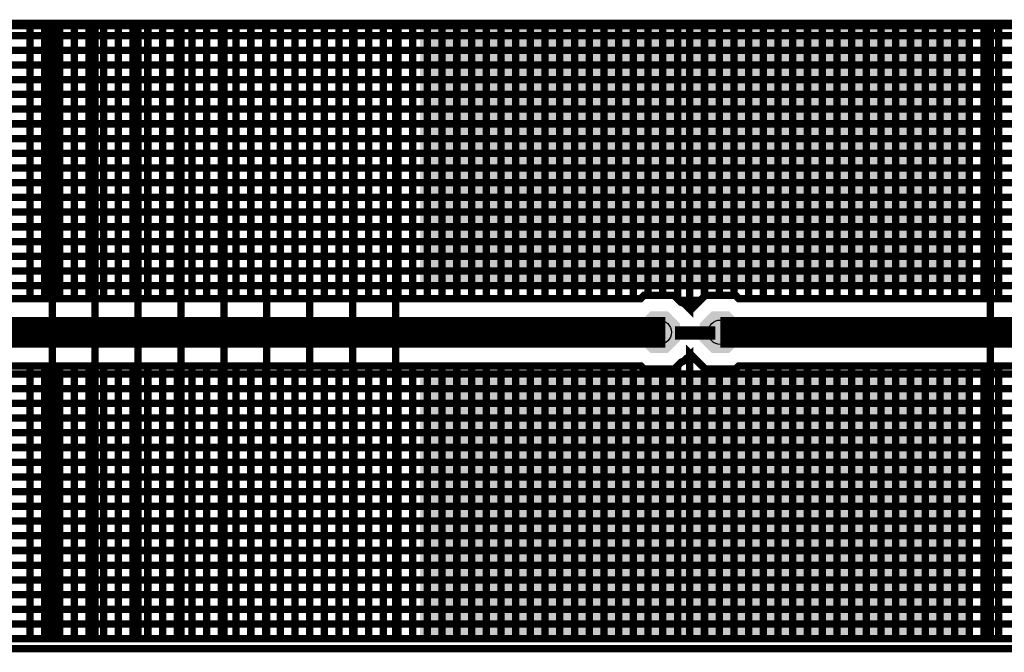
# Model space of a CAD drawing. Extents: x 0.4 to 16.2, y 0.4 to 3.5.
# Tile 17 of 29: x 8.8 to 10.4, y 1.4 to 2.5. Entities that reach past the tile are written whole.
import ezdxf

# ---------------------------------------------------------------- set-up
doc = ezdxf.new("R2010")
doc.units = 0
doc.layers.get('0').update_dxf_attribs({"linetype": 'CONTINUOUS'})
for name, color, linetype in [('2IN618_CMP', 7, 'CONTINUOUS'), ('2IN618_SOL', 4, 'CONTINUOUS'), ('2IN618_STC', 3, 'CONTINUOUS'), ('2IN618_STS', 10, 'CONTINUOUS'), ('3IN927_EXC', 13, 'CONTINUOUS'), ('LAYER_6', 5, 'CONTINUOUS')]:
    doc.layers.add(name, color=color, linetype=linetype)

# ---------------------------------------------------------------- blocks, each defined once
blk = doc.blocks.new('ROUND_23')
blk.add_circle((0, 0), 0.02)
blk = doc.blocks.new('CUSTOM_11')
for points in [[(-0.03, 0.0124), (-0.0124, 0.03), (0.03, 0.0124), (0.0124, 0.03)], [(-0.03, -0.0124), (-0.03, 0.0124), (0.03, -0.0124), (0.03, 0.0124)], [(-0.0124, -0.03), (-0.03, -0.0124), (0.0124, -0.03), (0.03, -0.0124)]]:
    blk.add_solid(points)
blk = doc.blocks.new('CUSTOM_13')
for points in [[(-0.034, 0.0141), (-0.0141, 0.034), (0.034, 0.0141), (0.0141, 0.034)], [(-0.034, -0.0141), (-0.034, 0.0141), (0.034, -0.0141), (0.034, 0.0141)], [(-0.0141, -0.034), (-0.034, -0.0141), (0.0141, -0.034), (0.034, -0.0141)]]:
    blk.add_solid(points)
blk = doc.blocks.new('RECTANGLE_16')
blk.add_solid([(0.22, 0.2125), (0.22, -0.2125), (-0.22, 0.2125), (-0.22, -0.2125)])
blk = doc.blocks.new('CUSTOM_17')
for points in [[(-0.03, 0.0124), (-0.0124, 0.03), (0.03, 0.0124), (0.0124, 0.03)], [(-0.03, -0.0124), (-0.03, 0.0124), (0.03, -0.0124), (0.03, 0.0124)], [(-0.0124, -0.03), (-0.03, -0.0124), (0.0124, -0.03), (0.03, -0.0124)]]:
    blk.add_solid(points)
blk = doc.blocks.new('RECTANGLE_14')
blk.add_solid([(0.225, 0.215), (0.225, -0.215), (-0.225, 0.215), (-0.225, -0.215)])
blk = doc.blocks.new('RECTANGLE_15')
blk.add_solid([(0.225, 0.2125), (0.225, -0.2125), (-0.225, 0.2125), (-0.225, -0.2125)])
blk = doc.blocks.new('CUSTOM_18')
for points in [[(-0.034, 0.0141), (-0.0141, 0.034), (0.034, 0.0141), (0.0141, 0.034)], [(-0.034, -0.0141), (-0.034, 0.0141), (0.034, -0.0141), (0.034, 0.0141)], [(-0.0141, -0.034), (-0.034, -0.0141), (0.0141, -0.034), (0.034, -0.0141)]]:
    blk.add_solid(points)

msp = doc.modelspace()

# ---------------------------------------------------------------- linework, layer by layer
at = {"layer": '2IN618_CMP'}
for points, const_width in [([(8.5059, 2.0211), (9.7744, 2.0211), (9.7794, 2.0261), (9.8291, 2.0261), (9.8404, 2.0148), (9.8454, 2.0127), (9.8543, 2.0039), (9.8543, 2.4661), (6.7143, 2.4661)], 0.012), ([(8.7783, 2.0211), (8.7783, 2.4661)], 0.012), ([(8.8023, 2.4661), (8.8023, 2.0211)], 0.012), ([(8.8263, 2.0211), (8.8263, 2.4661)], 0.012), ([(8.8503, 2.4661), (8.8503, 2.0211)], 0.012), ([(8.8743, 2.0211), (8.8743, 2.4661)], 0.012), ([(8.8983, 2.4661), (8.8983, 2.0211)], 0.012), ([(8.9223, 2.0211), (8.9223, 2.4661)], 0.012), ([(8.9463, 2.4661), (8.9463, 2.0211)], 0.012), ([(8.9703, 2.0211), (8.9703, 2.4661)], 0.012), ([(8.9943, 2.4661), (8.9943, 2.0211)], 0.012), ([(9.0183, 2.0211), (9.0183, 2.4661)], 0.012), ([(9.0423, 2.4661), (9.0423, 2.0211)], 0.012), ([(9.0663, 2.0211), (9.0663, 2.4661)], 0.012), ([(9.0903, 2.4661), (9.0903, 2.0211)], 0.012), ([(9.1143, 2.0211), (9.1143, 2.4661)], 0.012), ([(9.1383, 2.4661), (9.1383, 2.0211)], 0.012), ([(9.1623, 2.0211), (9.1623, 2.4661)], 0.012), ([(9.1863, 2.4661), (9.1863, 2.0211)], 0.012), ([(9.2103, 2.0211), (9.2103, 2.4661)], 0.012), ([(9.2343, 2.4661), (9.2343, 2.0211)], 0.012), ([(9.2583, 2.0211), (9.2583, 2.4661)], 0.012), ([(9.2823, 2.4661), (9.2823, 2.0211)], 0.012), ([(9.3063, 2.0211), (9.3063, 2.4661)], 0.012), ([(9.3303, 2.4661), (9.3303, 2.0211)], 0.012), ([(9.3543, 2.0211), (9.3543, 2.4661)], 0.012), ([(9.3783, 2.4661), (9.3783, 2.0211)], 0.012), ([(9.4023, 2.0211), (9.4023, 2.4661)], 0.012), ([(9.4263, 2.4661), (9.4263, 2.0211)], 0.012), ([(9.4503, 2.0211), (9.4503, 2.4661)], 0.012), ([(9.4743, 2.4661), (9.4743, 2.0211)], 0.012), ([(9.4983, 2.0211), (9.4983, 2.4661)], 0.012), ([(9.5223, 2.4661), (9.5223, 2.0211)], 0.012), ([(9.5463, 2.0211), (9.5463, 2.4661)], 0.012), ([(9.5703, 2.4661), (9.5703, 2.0211)], 0.012), ([(9.5943, 2.0211), (9.5943, 2.4661)], 0.012), ([(9.6183, 2.4661), (9.6183, 2.0211)], 0.012), ([(9.6423, 2.0211), (9.6423, 2.4661)], 0.012), ([(9.6663, 2.4661), (9.6663, 2.0211)], 0.012), ([(9.6903, 2.0211), (9.6903, 2.4661)], 0.012), ([(9.7143, 2.4661), (9.7143, 2.0211)], 0.012), ([(9.7383, 2.0211), (9.7383, 2.4661)], 0.012), ([(9.7623, 2.4661), (9.7623, 2.0211)], 0.012), ([(9.7863, 2.0261), (9.7863, 2.4661)], 0.012), ([(9.8103, 2.4661), (9.8103, 2.0261)], 0.012), ([(9.8343, 2.021), (9.8343, 2.4661)], 0.012), ([(12.9943, 2.4661), (9.8543, 2.4661), (9.8543, 2.001), (9.8543, 2.4661)], 0.012), ([(9.8783, 2.4661), (9.8783, 2.025)], 0.012), ([(9.9023, 2.4661), (9.9023, 2.0261)], 0.012), ([(9.9263, 2.0261), (9.9263, 2.4661)], 0.012), ([(9.9503, 2.4661), (9.9503, 2.0211)], 0.012), ([(9.9743, 2.0211), (9.9743, 2.4661)], 0.012), ([(9.9983, 2.4661), (9.9983, 2.0211)], 0.012), ([(10.0223, 2.0211), (10.0223, 2.4661)], 0.012), ([(10.0463, 2.4661), (10.0463, 2.0211)], 0.012), ([(10.0703, 2.0211), (10.0703, 2.4661)], 0.012), ([(10.0943, 2.4661), (10.0943, 2.0211)], 0.012), ([(10.1183, 2.0211), (10.1183, 2.4661)], 0.012), ([(10.1423, 2.4661), (10.1423, 2.0211)], 0.012), ([(10.1663, 2.0211), (10.1663, 2.4661)], 0.012), ([(10.1903, 2.4661), (10.1903, 2.0211)], 0.012), ([(10.2143, 2.0211), (10.2143, 2.4661)], 0.012), ([(10.2383, 2.4661), (10.2383, 2.0211)], 0.012), ([(10.2623, 2.0211), (10.2623, 2.4661)], 0.012), ([(10.2863, 2.4661), (10.2863, 2.0211)], 0.012), ([(10.3103, 2.0211), (10.3103, 2.4661)], 0.012), ([(10.3343, 2.4661), (10.3343, 2.0211)], 0.012), ([(10.3583, 2.0211), (10.3583, 2.4661)], 0.012), ([(6.7143, 2.4501), (9.8543, 2.4501)], 0.012), ([(9.8543, 2.4501), (12.9943, 2.4501)], 0.012), ([(9.8543, 2.4261), (6.7143, 2.4261)], 0.012), ([(12.9943, 2.4261), (9.8543, 2.4261)], 0.012), ([(6.7143, 2.4021), (9.8543, 2.4021)], 0.012), ([(9.8543, 2.4021), (12.9943, 2.4021)], 0.012), ([(9.8543, 2.3781), (6.7143, 2.3781)], 0.012), ([(12.9943, 2.3781), (9.8543, 2.3781)], 0.012), ([(6.7143, 2.3541), (9.8543, 2.3541)], 0.012), ([(9.8543, 2.3541), (12.9943, 2.3541)], 0.012), ([(9.8543, 2.3301), (6.7143, 2.3301)], 0.012), ([(12.9943, 2.3301), (9.8543, 2.3301)], 0.012), ([(6.7143, 2.3061), (9.8543, 2.3061)], 0.012), ([(9.8543, 2.3061), (12.9943, 2.3061)], 0.012), ([(9.8543, 2.2821), (6.7143, 2.2821)], 0.012), ([(12.9943, 2.2821), (9.8543, 2.2821)], 0.012), ([(6.7143, 2.2581), (9.8543, 2.2581)], 0.012), ([(9.8543, 2.2581), (12.9943, 2.2581)], 0.012), ([(9.8543, 2.2341), (6.7143, 2.2341)], 0.012), ([(12.9943, 2.2341), (9.8543, 2.2341)], 0.012), ([(6.7143, 2.2101), (9.8543, 2.2101)], 0.012), ([(9.8543, 2.2101), (12.9943, 2.2101)], 0.012), ([(9.8543, 2.1861), (6.7143, 2.1861)], 0.012), ([(12.9943, 2.1861), (9.8543, 2.1861)], 0.012), ([(6.7143, 2.1621), (9.8543, 2.1621)], 0.012), ([(9.8543, 2.1621), (12.9943, 2.1621)], 0.012), ([(9.8543, 2.1381), (6.7143, 2.1381)], 0.012), ([(12.9943, 2.1381), (9.8543, 2.1381)], 0.012), ([(6.7143, 2.1141), (9.8543, 2.1141)], 0.012), ([(9.8543, 2.1141), (12.9943, 2.1141)], 0.012), ([(6.7143, 2.0901), (9.8543, 2.0901)], 0.012), ([(9.8543, 2.0901), (12.9943, 2.0901)], 0.012), ([(9.8543, 2.0661), (8.4384, 2.0661)], 0.012), ([(11.3103, 2.0661), (9.8543, 2.0661)], 0.012), ([(9.8143, 1.9661), (8.4893, 1.9661), (8.4143, 2.0161), (8.3403, 2.0161)], 0.05), ([(8.4744, 2.0421), (9.8543, 2.0421)], 0.012), ([(9.8543, 2.0421), (11.3068, 2.0421)], 0.012), ([(9.8543, 2.0181), (9.8371, 2.0181)], 0.012), ([(9.8794, 2.0261), (9.8543, 2.001)], 0.012), ([(9.8543, 2.0181), (9.8714, 2.0181)], 0.012), ([(9.8794, 2.0261), (9.9291, 2.0261), (9.9341, 2.0211), (11.218, 2.0211), (11.2226, 2.0222), (11.2288, 2.0211), (11.2352, 2.0211), (11.2395, 2.0193), (11.2441, 2.0186)], 0.012), ([(9.83, 1.97), (9.89, 1.97), (9.89, 1.96), (9.83, 1.96)], 0.012), ([(11.3043, 1.9161), (11.2243, 1.9661), (9.9043, 1.9661)], 0.05), ([(9.8543, 1.9313), (9.8543, 1.4661), (12.9943, 1.4661), (9.8543, 1.4661), (9.8543, 1.9313), (9.8794, 1.9061), (9.9291, 1.9061), (9.9341, 1.9111), (11.2085, 1.9111)], 0.012), ([(8.4947, 1.9111), (9.7744, 1.9111), (9.7794, 1.9061), (9.8291, 1.9061), (9.8404, 1.9174), (9.8454, 1.9195), (9.8543, 1.9283), (9.8543, 1.4661)], 0.012), ([(9.848, 1.9221), (9.8543, 1.9221)], 0.012), ([(9.8634, 1.9221), (9.8543, 1.9221)], 0.012), ([(8.7783, 1.4661), (8.7783, 1.9111)], 0.012), ([(8.8023, 1.9111), (8.8023, 1.4661)], 0.012), ([(8.8263, 1.4661), (8.8263, 1.9111)], 0.012), ([(8.8503, 1.9111), (8.8503, 1.4661)], 0.012), ([(8.8743, 1.4661), (8.8743, 1.9111)], 0.012), ([(8.8983, 1.9111), (8.8983, 1.4661)], 0.012), ([(8.9223, 1.4661), (8.9223, 1.9111)], 0.012), ([(8.9463, 1.9111), (8.9463, 1.4661)], 0.012), ([(8.9703, 1.4661), (8.9703, 1.9111)], 0.012), ([(8.9943, 1.9111), (8.9943, 1.4661)], 0.012), ([(9.0183, 1.4661), (9.0183, 1.9111)], 0.012), ([(9.0423, 1.9111), (9.0423, 1.4661)], 0.012), ([(9.0663, 1.4661), (9.0663, 1.9111)], 0.012), ([(9.0903, 1.9111), (9.0903, 1.4661)], 0.012), ([(9.1143, 1.4661), (9.1143, 1.9111)], 0.012), ([(9.1383, 1.9111), (9.1383, 1.4661)], 0.012), ([(9.1623, 1.4661), (9.1623, 1.9111)], 0.012), ([(9.1863, 1.9111), (9.1863, 1.4661)], 0.012), ([(9.2103, 1.4661), (9.2103, 1.9111)], 0.012), ([(9.2343, 1.9111), (9.2343, 1.4661)], 0.012), ([(9.2583, 1.4661), (9.2583, 1.9111)], 0.012), ([(9.2823, 1.9111), (9.2823, 1.4661)], 0.012), ([(9.3063, 1.4661), (9.3063, 1.9111)], 0.012), ([(9.3303, 1.9111), (9.3303, 1.4661)], 0.012), ([(9.3543, 1.4661), (9.3543, 1.9111)], 0.012), ([(9.3783, 1.9111), (9.3783, 1.4661)], 0.012), ([(9.4023, 1.4661), (9.4023, 1.9111)], 0.012), ([(9.4263, 1.9111), (9.4263, 1.4661)], 0.012), ([(9.4503, 1.4661), (9.4503, 1.9111)], 0.012), ([(9.4743, 1.9111), (9.4743, 1.4661)], 0.012), ([(9.4983, 1.4661), (9.4983, 1.9111)], 0.012), ([(9.5223, 1.9111), (9.5223, 1.4661)], 0.012), ([(9.5463, 1.4661), (9.5463, 1.9111)], 0.012), ([(9.5703, 1.9111), (9.5703, 1.4661)], 0.012), ([(9.5943, 1.4661), (9.5943, 1.9111)], 0.012), ([(9.6183, 1.9111), (9.6183, 1.4661)], 0.012), ([(9.6423, 1.4661), (9.6423, 1.9111)], 0.012), ([(9.6663, 1.9111), (9.6663, 1.4661)], 0.012), ([(9.6903, 1.4661), (9.6903, 1.9111)], 0.012), ([(9.7143, 1.9111), (9.7143, 1.4661)], 0.012), ([(9.7383, 1.4661), (9.7383, 1.9111)], 0.012), ([(9.7623, 1.9111), (9.7623, 1.4661)], 0.012), ([(9.7863, 1.4661), (9.7863, 1.9061)], 0.012), ([(9.8103, 1.9061), (9.8103, 1.4661)], 0.012), ([(9.8343, 1.4661), (9.8343, 1.9113)], 0.012), ([(9.8783, 1.4661), (9.8783, 1.9073)], 0.012), ([(9.9023, 1.9061), (9.9023, 1.4661)], 0.012), ([(9.9263, 1.4661), (9.9263, 1.9061)], 0.012), ([(9.9503, 1.9111), (9.9503, 1.4661)], 0.012), ([(9.9743, 1.4661), (9.9743, 1.9111)], 0.012), ([(9.9983, 1.9111), (9.9983, 1.4661)], 0.012), ([(10.0223, 1.4661), (10.0223, 1.9111)], 0.012), ([(10.0463, 1.9111), (10.0463, 1.4661)], 0.012), ([(10.0703, 1.4661), (10.0703, 1.9111)], 0.012), ([(10.0943, 1.9111), (10.0943, 1.4661)], 0.012), ([(10.1183, 1.4661), (10.1183, 1.9111)], 0.012), ([(10.1423, 1.9111), (10.1423, 1.4661)], 0.012), ([(10.1663, 1.4661), (10.1663, 1.9111)], 0.012), ([(10.1903, 1.9111), (10.1903, 1.4661)], 0.012), ([(10.2143, 1.4661), (10.2143, 1.9111)], 0.012), ([(10.2383, 1.9111), (10.2383, 1.4661)], 0.012), ([(10.2623, 1.4661), (10.2623, 1.9111)], 0.012), ([(10.2863, 1.9111), (10.2863, 1.4661)], 0.012), ([(10.3103, 1.4661), (10.3103, 1.9111)], 0.012), ([(10.3343, 1.9111), (10.3343, 1.4661)], 0.012), ([(10.3583, 1.4661), (10.3583, 1.9111)], 0.012), ([(8.4017, 1.8981), (9.8543, 1.8981)], 0.012), ([(9.8543, 1.8981), (11.2293, 1.8981)], 0.012), ([(9.8543, 1.8741), (8.4015, 1.8741)], 0.012), ([(11.2677, 1.8741), (9.8543, 1.8741)], 0.012), ([(9.8543, 1.8501), (6.7143, 1.8501)], 0.012), ([(12.9943, 1.8501), (9.8543, 1.8501)], 0.012), ([(6.7143, 1.8261), (9.8543, 1.8261)], 0.012), ([(9.8543, 1.8261), (12.9943, 1.8261)], 0.012), ([(9.8543, 1.8021), (6.7143, 1.8021)], 0.012), ([(12.9943, 1.8021), (9.8543, 1.8021)], 0.012), ([(6.7143, 1.7781), (9.8543, 1.7781)], 0.012), ([(9.8543, 1.7781), (12.9943, 1.7781)], 0.012), ([(9.8543, 1.7541), (6.7143, 1.7541)], 0.012), ([(12.9943, 1.7541), (9.8543, 1.7541)], 0.012), ([(6.7143, 1.7301), (9.8543, 1.7301)], 0.012), ([(9.8543, 1.7301), (12.9943, 1.7301)], 0.012), ([(9.8543, 1.7061), (6.7143, 1.7061)], 0.012), ([(12.9943, 1.7061), (9.8543, 1.7061)], 0.012), ([(6.7143, 1.6821), (9.8543, 1.6821)], 0.012), ([(9.8543, 1.6821), (12.9943, 1.6821)], 0.012), ([(9.8543, 1.6581), (6.7143, 1.6581)], 0.012), ([(12.9943, 1.6581), (9.8543, 1.6581)], 0.012), ([(6.7143, 1.6341), (9.8543, 1.6341)], 0.012), ([(9.8543, 1.6341), (12.9943, 1.6341)], 0.012), ([(9.8543, 1.6101), (6.7143, 1.6101)], 0.012), ([(12.9943, 1.6101), (9.8543, 1.6101)], 0.012), ([(6.7143, 1.5861), (9.8543, 1.5861)], 0.012), ([(9.8543, 1.5861), (12.9943, 1.5861)], 0.012), ([(9.8543, 1.5621), (6.7143, 1.5621)], 0.012), ([(12.9943, 1.5621), (9.8543, 1.5621)], 0.012), ([(6.7143, 1.5381), (9.8543, 1.5381)], 0.012), ([(9.8543, 1.5381), (12.9943, 1.5381)], 0.012), ([(9.8543, 1.5141), (6.7143, 1.5141)], 0.012), ([(12.9943, 1.5141), (9.8543, 1.5141)], 0.012), ([(6.7143, 1.4901), (9.8543, 1.4901)], 0.012), ([(9.8543, 1.4901), (12.9943, 1.4901)], 0.012), ([(6.7143, 1.4661), (9.8543, 1.4661), (6.7143, 1.4661)], 0.012)]:
    msp.add_lwpolyline(points, dxfattribs=dict(at, const_width=const_width))
at = {"layer": '2IN618_SOL', "const_width": 0.012}
for points in [[(8.8143, 1.4661), (8.8143, 2.4661)], [(8.8843, 2.4661), (8.8843, 1.4661)], [(8.9543, 1.4661), (8.9543, 2.4661)], [(9.0243, 2.4661), (9.0243, 1.4661)], [(9.0943, 1.4661), (9.0943, 2.4661)], [(9.1643, 2.4661), (9.1643, 1.4661)], [(9.2343, 1.4661), (9.2343, 2.4661)], [(9.3043, 2.4661), (9.3043, 1.4661)], [(9.3743, 1.4661), (9.3743, 2.4661)], [(10.3443, 2.4661), (10.3443, 1.4661)]]:
    msp.add_lwpolyline(points, dxfattribs=at)
at = {"layer": 'LAYER_6', "const_width": 0.012}
msp.add_lwpolyline([(0.42, 1.45), (16.15, 1.45), (16.15, 2.47), (0.42, 2.47), (0.42, 1.45)], dxfattribs=at)

# ---------------------------------------------------------------- block references
at = {"layer": '2IN618_CMP'}
for p in [(9.8043, 1.9661), (9.9043, 1.9661)]:
    msp.add_blockref('CUSTOM_11', p, dxfattribs=at)
at = {"layer": '2IN618_SOL'}
for name, p in [('RECTANGLE_16', (9.6343, 2.2536)), ('RECTANGLE_14', (10.0793, 2.2511)), ('CUSTOM_17', (9.8043, 1.9661)), ('CUSTOM_17', (9.9043, 1.9661)), ('RECTANGLE_16', (9.6343, 1.6786)), ('RECTANGLE_15', (10.0793, 1.6786))]:
    msp.add_blockref(name, p, dxfattribs=at)
at = {"layer": '2IN618_STC'}
for p in [(9.8043, 1.9661), (9.9043, 1.9661)]:
    msp.add_blockref('CUSTOM_13', p, dxfattribs=at)
at = {"layer": '2IN618_STS'}
for name, p in [('RECTANGLE_16', (9.6343, 2.2536)), ('RECTANGLE_15', (10.0793, 2.2536)), ('CUSTOM_18', (9.8043, 1.9661)), ('CUSTOM_18', (9.9043, 1.9661)), ('RECTANGLE_16', (9.6343, 1.6786)), ('RECTANGLE_15', (10.0793, 1.6786))]:
    msp.add_blockref(name, p, dxfattribs=at)
at = {"layer": '3IN927_EXC'}
for p in [(9.8043, 1.9661), (9.9043, 1.9661)]:
    msp.add_blockref('ROUND_23', p, dxfattribs=at)

doc.saveas('drawing.dxf')
